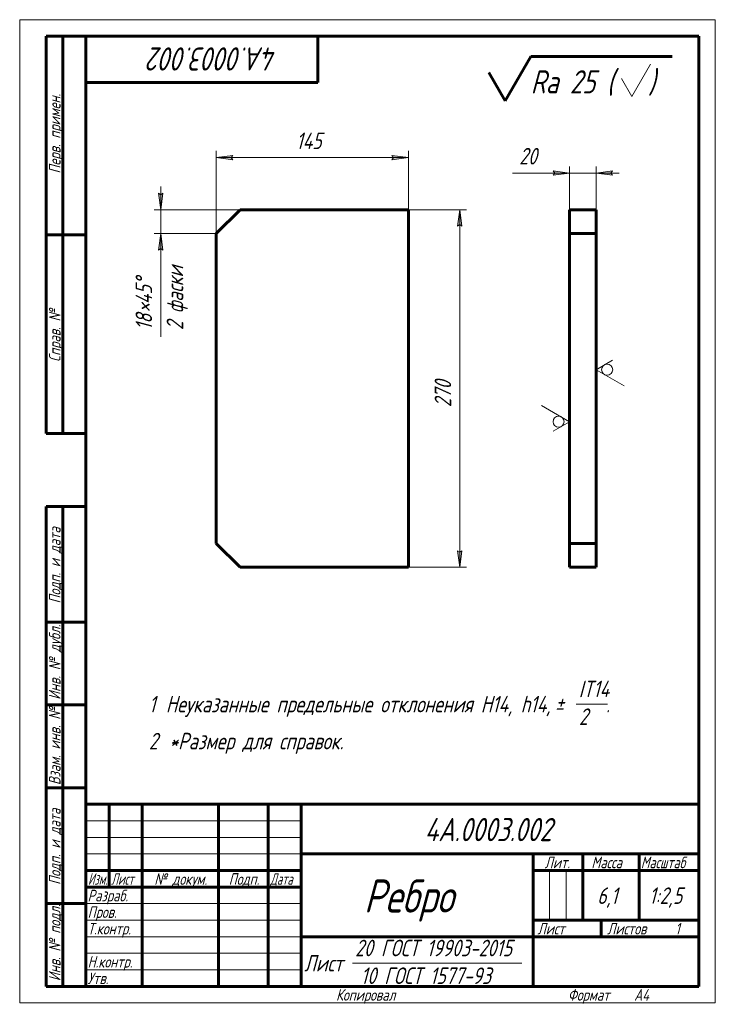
# Model space of a CAD drawing. Header units: millimetres. Extents: x 0 to 210, y 0 to 297.
import ezdxf

# ---------------------------------------------------------------- set-up
doc = ezdxf.new("R2010")
doc.units = ezdxf.units.MM
doc.linetypes.add('K5LT_BASIC', pattern=[0])
doc.linetypes.add('K5LT_THIN', pattern=[0])
doc.layers.add('Системный слой', color=7, linetype='Continuous')
doc.layers.add('Системный слой (1)', color=7, linetype='Continuous', true_color=0x6c6c6c)
doc.styles.add('KDIMTEXTSTYLE', font='GOST_AU.SHX', dxfattribs={"width": 0.96, "oblique": 15, "height": 5})
doc.styles.add('KTEXTSTYLE', font='GOST_AU.SHX', dxfattribs={"width": 0.96, "height": 5})
doc.dimstyles.new('KDIMSTYLE (0.40)', dxfattribs={"dimtxt": 5, "dimasz": 1, "dimexe": 2, "dimexo": 0, "dimgap": 1, "dimtad": 1, "dimlfac": 2.5, "dimtxsty": 'KDIMTEXTSTYLE', "dimsah": 1, "dimcen": 0, "dimdle": 1, "dimadec": 0, "dimazin": 0, "dimtfac": 0.667, "dimtmove": 0, "dimatfit": 3, "dimfxl": 1, "dimtvp": 1, "dimtolj": 1, "dimtzin": 0, "dimarcsym": 0})

# ---------------------------------------------------------------- blocks, each defined once
blk = doc.blocks.new('D0')
at = {"layer": 'Системный слой (1)'}
for points in [[(63.83, 255.34), (64.33, 255.99), (59.33, 255.34), (64.33, 254.68)], [(112.33, 254.68), (117.33, 255.34), (112.33, 255.99), (112.83, 255.34)]]:
    blk.add_hatch(color=7, dxfattribs=at).paths.add_polyline_path(points)
at = {"layer": 'Системный слой (1)', "color": 7, "linetype": 'K5LT_THIN', "lineweight": 18}
for p, q in [((59.33, 232.41), (59.33, 257.34)), ((59.33, 255.34), (64.33, 255.99)), ((64.33, 255.99), (63.83, 255.34)), ((112.83, 255.34), (112.33, 255.99)), ((112.33, 255.99), (117.33, 255.34)), ((117.33, 239.61), (117.33, 257.34)), ((64.33, 254.68), (59.33, 255.34)), ((63.83, 255.34), (64.33, 254.68)), ((117.33, 255.34), (112.33, 254.68)), ((112.33, 254.68), (112.83, 255.34))]:
    blk.add_line(p, q, dxfattribs=at)
blk.add_wipeout([(83.45, 256.34), (83.45, 263.72), (92.82, 263.72), (92.82, 256.34)]).dxf.layer = 'Системный слой (1)'
blk.add_line((117.33, 255.34), (59.33, 255.34), dxfattribs=at)
at = {"layer": 'Системный слой (1)', "color": 7, "insert": (83.45, 262.92), "char_height": 5, "attachment_point": 1, "style": 'KTEXTSTYLE'}
blk.add_mtext('\\H5.0;\\W1.000;\\Q15;\\Q15;\\W0.965;145', dxfattribs=at)
blk = doc.blocks.new('KDIMARROW_01')
at = {"layer": 'Системный слой'}
blk.add_hatch(color=0, dxfattribs=at).paths.add_polyline_path([(0, 0), (-5, 0.66), (-4.5, 0), (-5, -0.66)])
at = {"layer": 'Системный слой', "color": 0, "linetype": 'K5LT_THIN', "lineweight": 18}
for p, q in [((-4.5, 0), (-5, 0.66)), ((-5, 0.66), (0, 0)), ((0, 0), (-5, -0.66)), ((-5, -0.66), (-4.5, 0)), ((0, 0), (-1, 0))]:
    blk.add_line(p, q, dxfattribs=at)
blk = doc.blocks.new('D1')
at = {"layer": 'Системный слой (1)'}
for points in [[(133.51, 234.61), (132.85, 239.61), (132.2, 234.61), (132.85, 235.11)], [(132.85, 131.61), (133.51, 136.61), (132.85, 136.11), (132.2, 136.61)]]:
    blk.add_hatch(color=7, dxfattribs=at).paths.add_polyline_path(points)
at = {"layer": 'Системный слой (1)', "color": 7, "linetype": 'K5LT_THIN', "lineweight": 18}
for p, q in [((117.33, 239.61), (134.85, 239.61)), ((132.2, 234.61), (132.85, 239.61)), ((132.85, 239.61), (133.51, 234.61)), ((132.85, 235.11), (132.2, 234.61)), ((133.51, 234.61), (132.85, 235.11)), ((132.85, 131.61), (132.2, 136.61)), ((132.2, 136.61), (132.85, 136.11)), ((132.85, 136.11), (133.51, 136.61)), ((133.51, 136.61), (132.85, 131.61)), ((117.33, 131.61), (134.85, 131.61))]:
    blk.add_line(p, q, dxfattribs=at)
blk.add_wipeout([(131.85, 179.94), (124.47, 179.94), (124.47, 190.83), (131.85, 190.83)]).dxf.layer = 'Системный слой (1)'
blk.add_line((132.85, 131.61), (132.85, 239.61), dxfattribs=at)
at = {"layer": 'Системный слой (1)', "color": 7, "insert": (125.27, 179.94), "char_height": 5, "attachment_point": 1, "rotation": 90, "style": 'KTEXTSTYLE'}
blk.add_mtext('\\H5.0;\\W1.000;\\Q15;\\Q15;\\W0.965;270', dxfattribs=at)
blk = doc.blocks.new('D2')
at = {"layer": 'Системный слой (1)'}
for points in [[(42.57, 239.61), (43.23, 244.61), (42.57, 244.11), (41.91, 244.61)], [(43.23, 227.41), (42.57, 232.41), (41.91, 227.41), (42.57, 227.91)]]:
    blk.add_hatch(color=7, dxfattribs=at).paths.add_polyline_path(points)
at = {"layer": 'Системный слой (1)', "color": 7, "linetype": 'K5LT_THIN', "lineweight": 18}
for p, q in [((42.57, 244.11), (41.91, 244.61)), ((41.91, 244.61), (42.57, 239.61)), ((42.57, 239.61), (42.57, 246.61)), ((42.57, 239.61), (43.23, 244.61)), ((43.23, 244.61), (42.57, 244.11)), ((66.53, 239.61), (40.57, 239.61)), ((42.57, 239.61), (42.57, 232.41)), ((59.33, 232.41), (40.57, 232.41)), ((42.57, 232.41), (41.91, 227.41)), ((43.23, 227.41), (42.57, 232.41)), ((42.57, 232.41), (42.57, 227.41)), ((41.91, 227.41), (42.57, 227.91)), ((42.57, 227.91), (43.23, 227.41))]:
    blk.add_line(p, q, dxfattribs=at)
blk.add_wipeout([(50.95, 203.25), (34.19, 203.25), (34.19, 224.55), (50.95, 224.55)]).dxf.layer = 'Системный слой (1)'
for p, q in [((42.57, 232.41), (42.57, 225.41)), ((42.57, 227.44), (42.57, 201.25))]:
    blk.add_line(p, q, dxfattribs=at)
at = {"layer": 'Системный слой (1)', "color": 7, "char_height": 5, "attachment_point": 1, "rotation": 90, "style": 'KTEXTSTYLE'}
for s, insert in [('\\H5.0;\\W1.000;\\Q15;\\Q15;\\W0.965;2 фаски', (44.37, 203.25)), ('\\H5.0;\\W1.000;\\Q15;\\Q15;\\W0.965;°', (34.98, 216.87)), ('\\H5.0;\\W1.000;\\Q15;\\Q15;\\W0.965;45', (34.98, 211.05)), ('\\H5.0;\\W1.000;\\Q15;\\Q15;\\W0.965;×', (34.98, 208.54)), ('\\H5.0;\\W1.000;\\Q15;\\Q15;\\W0.965;18', (34.98, 203.25))]:
    blk.add_mtext(s, dxfattribs=dict(at, insert=insert))
blk = doc.blocks.new('D3')
at = {"layer": 'Системный слой (1)'}
for points in [[(166.01, 250.68), (161.01, 251.34), (161.51, 250.68), (161.01, 250.02)], [(178.51, 250.68), (179.01, 251.34), (174.01, 250.68), (179.01, 250.02)]]:
    blk.add_hatch(color=7, dxfattribs=at).paths.add_polyline_path(points)
at = {"layer": 'Системный слой (1)', "color": 7, "linetype": 'K5LT_THIN', "lineweight": 18}
for p, q in [((166.01, 250.68), (160.97, 250.68)), ((166.01, 250.68), (161.01, 251.34)), ((161.01, 251.34), (161.51, 250.68)), ((161.51, 250.68), (161.01, 250.02)), ((161.01, 250.02), (166.01, 250.68)), ((166.01, 239.61), (166.01, 252.68)), ((174.01, 250.68), (166.01, 250.68)), ((174.01, 239.61), (174.01, 252.68)), ((179.01, 251.34), (174.01, 250.68)), ((174.01, 250.68), (179.01, 250.02)), ((174.01, 250.68), (181.01, 250.68)), ((178.51, 250.68), (179.01, 251.34)), ((179.01, 250.02), (178.51, 250.68))]:
    blk.add_line(p, q, dxfattribs=at)
blk.add_wipeout([(150.8, 251.68), (150.8, 259.06), (158.65, 259.06), (158.65, 251.68)]).dxf.layer = 'Системный слой (1)'
for p, q in [((160.97, 250.68), (148.8, 250.68)), ((166.01, 250.68), (159.01, 250.68))]:
    blk.add_line(p, q, dxfattribs=at)
at = {"layer": 'Системный слой (1)', "color": 7, "insert": (150.8, 258.27), "char_height": 5, "attachment_point": 1, "style": 'KTEXTSTYLE'}
blk.add_mtext('\\H5.0;\\W1.000;\\Q15;\\Q15;\\W0.965;20', dxfattribs=at)
blk = doc.blocks.new('U0')
at = {"layer": 'Системный слой (1)', "color": 7, "linetype": 'K5LT_THIN', "lineweight": 18}
for p, q in [((166.01, 175.57), (157.51, 180.48)), ((161.01, 172.68), (166.01, 175.57))]:
    blk.add_line(p, q, dxfattribs=at)
blk.add_arc((162.68, 175.57), 1.67, 0, 360, dxfattribs=at)
blk = doc.blocks.new('U1')
at = {"layer": 'Системный слой (1)', "color": 7, "linetype": 'K5LT_THIN', "lineweight": 18}
for p, q in [((179.01, 194.17), (174.01, 191.28)), ((174.01, 191.28), (182.52, 186.37))]:
    blk.add_line(p, q, dxfattribs=at)
blk.add_arc((177.35, 191.28), 1.67, 0, 360, dxfattribs=at)
blk = doc.blocks.new('U2')
at = {"color": 7, "linetype": 'K5LT_THIN', "lineweight": 18}
for p, q in [((0, 0), (0, 297)), ((0, 297), (210, 297)), ((210, 297), (210, 0)), ((20, 55), (85, 55)), ((20, 50), (85, 50)), ((20, 45), (85, 45)), ((159.96, 25), (159.96, 40)), ((164.98, 25), (164.98, 40)), ((20, 30), (85, 30)), ((20, 25), (85, 25)), ((20, 20), (85, 20)), ((20, 15), (85, 15)), ((100.5, 12), (151.56, 12)), ((20, 10), (85, 10)), ((210, 0), (0, 0))]:
    blk.add_line(p, q, dxfattribs=at)
at = {"color": 150, "linetype": 'K5LT_BASIC', "lineweight": 60, "true_color": 0x0080ff}
for p, q in [((8, 172), (8, 292)), ((20, 292), (8, 292)), ((13, 172), (13, 292)), ((20, 5), (20, 292)), ((20, 292), (205, 292)), ((90, 292), (90, 278)), ((205, 292), (205, 5)), ((90, 278), (20, 278)), ((20, 232), (8, 232)), ((20, 172), (8, 172)), ((8, 5), (8, 150)), ((20, 150), (8, 150)), ((13, 5), (13, 150)), ((20, 115), (8, 115)), ((20, 90), (8, 90)), ((20, 65), (8, 65)), ((20, 60), (205, 60)), ((20, 5), (20, 60)), ((27, 35), (27, 60)), ((37, 5), (37, 60)), ((60, 5), (60, 60)), ((75, 5), (75, 60)), ((85, 5), (85, 60)), ((85, 45), (205, 45)), ((155, 5), (155, 45)), ((170, 25), (170, 45)), ((187, 25), (187, 45)), ((20, 40), (85, 40)), ((155, 40), (170, 40)), ((170, 40), (205, 40)), ((20, 35), (85, 35)), ((20, 30), (8, 30)), ((155, 25), (205, 25)), ((175.57, 20), (175.57, 25)), ((85, 20), (155, 20)), ((155, 20), (205, 20)), ((20, 5), (8, 5)), ((205, 5), (20, 5))]:
    blk.add_line(p, q, dxfattribs=at)
at = {"color": 7, "attachment_point": 1, "style": 'KTEXTSTYLE'}
for s, insert, char_height, rotation in [('\\H5.0;\\W1.000;\\Q15;\\Q15;\\W0.965;\\H7.00;4А.0003.002', (77.76, 281.64), 7, 180), ('\\H5.0;\\W1.000;\\Q15;\\Q15;\\W0.965;\\H3.50;Перв. примен.', (8.82, 250.52), 3.5, 90), ('\\H5.0;\\W1.000;\\Q15;\\Q15;\\W0.965;\\H3.50;Справ. №', (8.82, 193.63), 3.5, 90), ('\\H5.0;\\W1.000;\\Q15;\\Q15;\\W0.965;\\H3.50;Подп. и дата', (8.82, 120.66), 3.5, 90), ('\\H5.0;\\W1.000;\\Q15;\\Q15;\\W0.965;\\H3.50;Инв. № дубл.', (8.82, 91.57), 3.5, 90), ('\\H5.0;\\W1.000;\\Q15;\\Q15;\\W0.965;\\H3.50;Взам. инв. №', (8.82, 65.8), 3.5, 90), ('\\H5.0;\\W1.000;\\Q15;\\Q15;\\W0.965;\\H3.50;Подп. и дата', (8.82, 35.66), 3.5, 90), ('\\H5.0;\\W1.000;\\Q15;\\Q15;\\W0.965;\\H3.50;Инв. № подл.', (8.82, 6.57), 3.5, 90)]:
    blk.add_mtext(s, dxfattribs=dict(at, insert=insert, char_height=char_height, rotation=rotation))
for s, insert, char_height in [('\\H5.0;\\W1.000;\\Q15;\\Q15;\\W0.965;\\H7.00;4А.0003.002', (122.24, 55.86), 7), ('\\H5.0;\\W1.000;\\Q15;\\Q15;\\W0.965;\\H3.50;Лит.', (158.47, 44.18), 3.5), ('\\H5.0;\\W1.000;\\Q15;\\Q15;\\W0.965;\\H3.50;Масса', (172.58, 44.18), 3.5), ('\\H5.0;\\W1.000;\\Q15;\\Q15;\\W0.930;\\H3.50;Масштаб', (187.52, 44.18), 3.5), ('\\H5.0;\\W1.000;\\Q15;\\Q15;\\W0.784;\\H3.50;Изм.', (20.62, 39.18), 3.5), ('\\H5.0;\\W1.000;\\Q15;\\Q15;\\W0.799;\\H3.50;Лист', (27.61, 39.18), 3.5), ('\\H5.0;\\W1.000;\\Q15;\\Q15;\\W0.965;\\H3.50;№ докум.', (40.63, 39.18), 3.5), ('\\H5.0;\\W1.000;\\Q15;\\Q15;\\W0.965;\\H3.50;Подп.', (63.1, 39.18), 3.5), ('\\H5.0;\\W1.000;\\Q15;\\Q15;\\W0.799;\\H3.50;Дата', (75.61, 39.18), 3.5), ('\\H5.0;\\W1.000;\\Q15;\\Q15;\\W0.965;\\H10.00;Ребро', (103.89, 37.29), 10), ('\\H5.0;\\W1.000;\\Q15;\\Q15;\\W0.965;\\H3.50;Разраб.', (20.5, 34.18), 3.5), ('\\H5.0;\\W1.000;\\Q15;\\Q15;\\W0.965;6,1', (174.35, 34.9), 5), ('\\H5.0;\\W1.000;\\Q15;\\Q15;\\W0.965;{\\c16711680;1:2,5}', (190, 34.9), 5), ('\\H5.0;\\W1.000;\\Q15;\\Q15;\\W0.965;\\H3.50;Пров.', (20.5, 29.18), 3.5), ('\\H5.0;\\W1.000;\\Q15;\\Q15;\\W0.965;\\H3.50;Т.контр.', (20.5, 24.18), 3.5), ('\\H5.0;\\W1.000;\\Q15;\\Q15;\\W0.965;\\H3.50;Лист', (156.32, 24.18), 3.5), ('\\H5.0;\\W1.000;\\Q15;\\Q15;\\W0.965;\\H3.50;Листов', (177.36, 24.18), 3.5), ('\\H5.0;\\W1.000;\\Q15;\\Q15;\\W0.965;\\H3.50;1', (197.91, 24.18), 3.5), ('\\H5.0;\\W1.000;\\Q15;\\Q15;\\W0.965;20 ГОСТ 19903-2015', (101.26, 19.09), 5), ('\\H5.0;\\W1.000;\\Q15;\\Q15;\\W0.965;\\H3.50;Н.контр.', (20.5, 14.18), 3.5), ('\\H5.0;\\W1.000;\\Q15;\\Q15;\\W0.965;Лист', (85.86, 14.5), 5), ('\\H5.0;\\W1.000;\\Q15;\\Q15;\\W0.965;\\H3.50;Утв.', (20.5, 9.18), 3.5), ('\\H5.0;\\W1.000;\\Q15;\\Q15;\\W0.965;10 ГОСТ 1577-93', (102.97, 10.71), 5), ('\\H5.0;\\W1.000;\\Q15;\\Q15;\\W0.965;\\H3.50;Копировал', (95.5, 4.18), 3.5), ('\\H5.0;\\W1.000;\\Q15;\\Q15;\\W0.965;\\H3.50;Формат', (165.5, 4.18), 3.5), ('\\H5.0;\\W1.000;\\Q15;\\Q15;\\W0.965;\\H3.50;A4', (185.5, 4.18), 3.5)]:
    blk.add_mtext(s, dxfattribs=dict(at, insert=insert, char_height=char_height))
blk = doc.blocks.new('U3')
at = {"color": 7, "linetype": 'K5LT_THIN', "lineweight": 18}
blk.add_line((168.03, 90.26), (177.42, 90.26), dxfattribs=at)
at = {"color": 7, "char_height": 5, "attachment_point": 1, "style": 'KTEXTSTYLE'}
for s, insert in [('\\H5.0;\\W1.000;\\Q15;\\Q15;\\W0.965;IT14', (168.79, 97.35)), ('\\H5.0;\\W1.000;\\Q15;\\Q15;\\W0.965;1', (39, 92.76)), ('\\H5.0;\\W1.000;\\Q15;\\Q15;\\W0.965;Неуказанные предельные отклонения H14, h14, ', (44.12, 92.76)), ('\\H5.0;\\W1.000;\\Q15;\\Q15;\\W0.965;±', (161.59, 92.76)), ('\\H5.0;\\W1.000;\\Q15;\\Q15;\\W0.965; ', (164.5, 92.76)), ('\\H5.0;\\W1.000;\\Q15;\\Q15;\\W0.965;2', (168.85, 88.97)), ('\\H5.0;\\W1.000;\\Q15;\\Q15;\\W0.965;.', (177.01, 92.76)), ('\\H5.0;\\W1.000;\\Q15;\\Q15;\\W0.965;2', (39, 81.59)), ('\\H5.0;\\W1.000;\\Q15;\\Q15;\\W0.965;*Размер для справок.', (45.17, 81.59))]:
    blk.add_mtext(s, dxfattribs=dict(at, insert=insert))
blk = doc.blocks.new('U4')
at = {"color": 150, "linetype": 'K5LT_BASIC', "lineweight": 60, "true_color": 0x0080ff}
for p, q in [((146.55, 272.51), (154.28, 285.91)), ((154.28, 285.91), (197, 285.91)), ((141.64, 281.01), (146.55, 272.51))]:
    blk.add_line(p, q, dxfattribs=at)
at = {"color": 7, "linetype": 'K5LT_THIN', "lineweight": 18}
for p, q in [((184.77, 273.77), (190.45, 283.57)), ((181.67, 279.21), (184.77, 273.77))]:
    blk.add_line(p, q, dxfattribs=at)
at = {"color": 7, "char_height": 7, "attachment_point": 1, "style": 'KTEXTSTYLE'}
for s, insert in [('\\H5.0;\\W1.000;\\Q15;\\Q15;\\W0.965;\\H7.00;Ra 25 (', (154.28, 281.73)), ('\\H5.0;\\W1.000;\\Q15;\\Q15;\\W0.965;\\H7.00;)', (189.75, 281.73))]:
    blk.add_mtext(s, dxfattribs=dict(at, insert=insert))

msp = doc.modelspace()

# ---------------------------------------------------------------- linework, layer by layer
at = {"layer": 'Системный слой (1)', "color": 150, "linetype": 'K5LT_BASIC', "lineweight": 60, "true_color": 0x0080ff}
for p, q in [((66.5307, 239.6098), (59.3307, 232.4098)), ((117.3307, 239.6098), (66.5307, 239.6098)), ((117.3307, 131.6098), (117.3307, 239.6098)), ((166.0145, 239.6098), (166.0145, 232.4098)), ((174.0145, 239.6098), (166.0145, 239.6098)), ((174.0145, 239.6098), (174.0145, 232.4098)), ((59.3307, 232.4098), (59.3307, 138.8098)), ((174.0145, 232.4098), (166.0145, 232.4098)), ((166.0145, 232.4098), (166.0145, 138.8098)), ((174.0145, 232.4098), (174.0145, 138.8098)), ((59.3307, 138.8098), (66.5307, 131.6098)), ((166.0145, 138.8098), (166.0145, 131.6098)), ((174.0145, 138.8098), (166.0145, 138.8098)), ((174.0145, 138.8098), (174.0145, 131.6098)), ((66.5307, 131.6098), (117.3307, 131.6098)), ((174.0145, 131.6098), (166.0145, 131.6098))]:
    msp.add_line(p, q, dxfattribs=at)

# ---------------------------------------------------------------- block references
for name in ['U4', 'U3']:
    msp.add_blockref(name, (0, 0))
at = {"layer": 'Системный слой (1)'}
for name in ['U1', 'U0']:
    msp.add_blockref(name, (0, 0), dxfattribs=at)

# ---------------------------------------------------------------- next in the draw order: dimensions: what is measured, and where the dimension line sits
at = {"layer": 'Системный слой (1)', "color": 7}
dim = msp.add_linear_dim(base=(117.3307, 255.3367), p1=(59.3307, 232.4098), p2=(117.3307, 239.6098), dimstyle='KDIMSTYLE (0.40)', override={"dimexo": 0, "dimpost": '\\H5.0;\\W0.965;\\Q15;<>', "dimblk1": 'KDIMARROW_01', "dimblk2": 'KDIMARROW_01', "dimse1": 0, "dimse2": 0, "dimclrt": 7, "dimtol": 1, "dimtp": 0, "dimtm": 0, "dimtdec": 5, "dimtolj": 1}, dxfattribs=at)
dim.commit()
dim.dimension.update_dxf_attribs({"geometry": 'D0', "text_midpoint": (88.3307, 255.3367), "dimtype": 160})
dim = msp.add_linear_dim(base=(174.0145, 250.679), p1=(166.0145, 239.6098), p2=(174.0145, 239.6098), angle=180, dimstyle='KDIMSTYLE (0.40)', override={"dimexo": 0, "dimtoh": 1, "dimpost": '\\H5.0;\\W0.965;\\Q15;<>', "dimblk1": 'KDIMARROW_01', "dimblk2": 'KDIMARROW_01', "dimse1": 0, "dimse2": 0, "dimclrt": 7, "dimtol": 1, "dimtp": 0, "dimtm": 0, "dimtdec": 5, "dimtmove": 1, "dimtolj": 1}, dxfattribs=at)
dim.commit()
dim.dimension.update_dxf_attribs({"geometry": 'D3', "text_midpoint": (154.8895, 250.679), "dimtype": 160})

# ---------------------------------------------------------------- next in the draw order: dimensions: what is measured, and where the dimension line sits
dim = msp.add_linear_dim(base=(42.5721, 239.6098), p1=(59.3307, 232.4098), p2=(66.5307, 239.6098), angle=90, dimstyle='KDIMSTYLE (0.40)', override={"dimexo": 0, "dimtoh": 1, "dimpost": '\\H5.0;\\W0.965;\\Q15;<>\\H5.0;\\W0.965;\\Q15;\\Q15;\\Q15;×\\Q15;°\\X\\H5.0;\\W0.965;\\Q15;\\Q15;2 фаски', "dimblk1": 'KDIMARROW_01', "dimblk2": 'KDIMARROW_01', "dimse1": 0, "dimse2": 0, "dimclrt": 7, "dimtol": 1, "dimtp": 0, "dimtm": 0, "dimtdec": 5, "dimtmove": 1, "dimtolj": 1}, dxfattribs=at)
dim.commit()
dim.dimension.update_dxf_attribs({"geometry": 'D2', "text_midpoint": (42.5721, 214.3453)})
dim = msp.add_linear_dim(base=(132.855, 131.6098), p1=(117.3307, 239.6098), p2=(117.3307, 131.6098), angle=90, dimstyle='KDIMSTYLE (0.40)', override={"dimexo": 0, "dimpost": '\\H5.0;\\W0.965;\\Q15;<>', "dimblk1": 'KDIMARROW_01', "dimblk2": 'KDIMARROW_01', "dimse1": 0, "dimse2": 0, "dimclrt": 7, "dimtol": 1, "dimtp": 0, "dimtm": 0, "dimtdec": 5, "dimtolj": 1}, dxfattribs=at)
dim.commit()
dim.dimension.update_dxf_attribs({"geometry": 'D1', "text_midpoint": (132.855, 185.6098), "dimtype": 160})

# ---------------------------------------------------------------- next in the draw order: block references
msp.add_blockref('U2', (0, 0))

doc.saveas('drawing.dxf')
